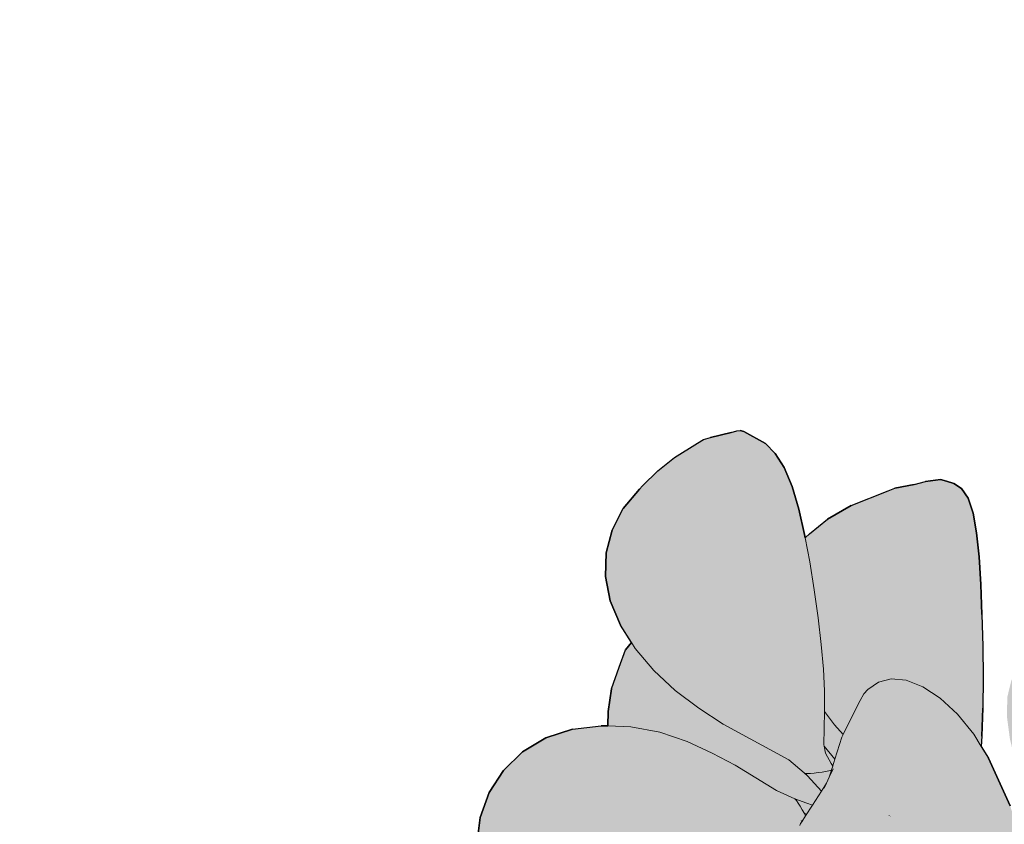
# Model space of a CAD drawing. Header units: millimetres. Extents: x 488786 to 747986, y 25193 to 95000.
# Tile 65 of 127: x 583221 to 583400, y 80795 to 80941. Entities that reach past the tile are written whole.
import ezdxf

# ---------------------------------------------------------------- set-up
doc = ezdxf.new("R2010")
doc.units = ezdxf.units.MM
doc.layers.add('25. 255', color=255, linetype='Continuous')
doc.layers.add('6. FUR1', color=181, linetype='Continuous')
doc.layers.add('7. FUR2', color=241, linetype='Continuous', lineweight=5)

# ---------------------------------------------------------------- blocks, each defined once
blk = doc.blocks.new('YUHIHA_Accessory_Plant_LeafBranch_A_Plan', base_point=(63907.7, -72136.76))
at = {"layer": '25. 255'}
h = blk.add_hatch(color=256, dxfattribs=at)
h.dxf.hatch_style = 1
h.paths.add_polyline_path([(63725.71, -72048.84), (63726.68, -72043.89), (63728.52, -72040.27), (63731.35, -72037.25), (63735.1, -72034.92), (63739.67, -72033.4), (63744.98, -72032.79), (63750.76, -72033.01), (63756.74, -72033.95), (63759.19, -72034.6), (63760.84, -72031.55), (63763.59, -72028.29), (63766.83, -72025.95), (63770.4, -72024.46), (63774.14, -72023.81), (63777.12, -72023.92), (63776.72, -72023.42), (63775.13, -72020.96), (63774.18, -72018.8), (63773.9, -72016.91), (63773.92, -72016.81), (63770.04, -72012.88), (63766.44, -72008.68), (63763.47, -72004.53), (63761.3, -72000.54), (63760.1, -71996.86), (63759.86, -71993.48), (63760.56, -71990.41), (63761.28, -71989.22), (63761.39, -71985.76), (63762.35, -71981.95), (63765.44, -71975.32), (63767.67, -71972.08), (63768.41, -71971.23), (63769.27, -71970.6), (63773.95, -71967.91), (63774.87, -71967.47), (63778.79, -71967.04), (63782.89, -71966.9), (63786.39, -71967.4), (63789.98, -71968.66), (63793.34, -71970.93), (63796.38, -71974.07), (63799.03, -71977.93), (63801.21, -71982.36), (63801.87, -71975.37), (63802.08, -71975.39), (63802.19, -71975.4), (63805.61, -71975.71), (63805.71, -71975.72), (63805.92, -71975.74), (63805.17, -71984.37), (63804.77, -71991.4), (63805.04, -71995.86), (63808.67, -72008.09), (63809.3, -72009.97), (63809.51, -72009.48), (63811.44, -72005.87), (63813.95, -72002.64), (63816.97, -71999.94), (63817.76, -71999.47), (63818.93, -71994.16), (63820.45, -71989.27), (63822.31, -71985.1), (63824.51, -71981.85), (63827.03, -71979.52), (63829.87, -71978.13), (63833.02, -71977.66), (63834.18, -71977.64), (63837.5, -71978.02), (63841.55, -71979.2), (63846.91, -71981.79), (63851.14, -71984.34), (63853.8, -71985.19), (63857.33, -71986.53), (63858.76, -71987.23), (63861, -71989), (63861.58, -71989.85), (63862.71, -71991.67), (63862.82, -71994.03), (63861.95, -71996.87), (63860.19, -72000.16), (63857.59, -72003.87), (63854.21, -72007.94), (63850.39, -72012.06), (63852.45, -72015.22), (63852.98, -72016.38), (63853.39, -72017.64), (63853.37, -72018.16), (63853.59, -72018.31), (63858.07, -72022.38), (63860.48, -72025.19), (63861.5, -72026.2), (63862.52, -72027.59), (63862.79, -72029.24), (63862.57, -72029.85), (63863.98, -72031.46), (63864.29, -72030.93), (63864.08, -72031.58), (63864.19, -72031.71), (63864.26, -72031.51), (63864.24, -72031.77), (63864.28, -72031.8), (63867.02, -72035.69), (63870.98, -72043.66), (63871.37, -72044.87), (63871.47, -72045.39), (63871.42, -72047.69), (63871.16, -72051.22), (63870.45, -72052.57), (63869.07, -72053.72), (63865.6, -72056.5), (63862.96, -72057.88), (63865.53, -72059.61), (63870.12, -72063.38), (63874.31, -72067.59), (63878.06, -72072.19), (63881.34, -72077.13), (63884.13, -72082.37), (63886.16, -72087.29), (63888.32, -72086.45), (63891.72, -72085.55), (63895.22, -72085.17), (63895.54, -72085.18), (63895.89, -72084.81), (63898.24, -72083.06), (63900.63, -72081.95), (63903.07, -72081.53), (63906.36, -72081.99), (63908.11, -72082.5), (63909.15, -72083), (63912.49, -72084.84), (63915.3, -72087.33), (63916.1, -72088), (63918.32, -72078.27), (63922.25, -72058.66), (63923, -72055.37), (63923.72, -72052.63), (63924.45, -72050.48), (63925.27, -72048.92), (63926.21, -72047.98), (63928.1, -72047.54), (63929.74, -72047.76), (63932.4, -72048.93), (63934.04, -72050.06), (63936.54, -72050.7), (63940.18, -72051.81), (63941.38, -72052.24), (63942.63, -72051.9), (63946.13, -72051.01), (63948.77, -72050.78), (63952.53, -72050.67), (63956.47, -72051.3), (63959.56, -72052.65), (63962.21, -72054.73), (63964.29, -72057.49), (63965.68, -72060.85), (63966.28, -72064.73), (63966.16, -72068.96), (63965.41, -72073.33), (63964.1, -72077.63), (63962.32, -72081.69), (63960.3, -72085.51), (63954.82, -72093.93), (63956.19, -72093.52), (63959.26, -72092.71), (63961.72, -72092.21), (63963.59, -72092.06), (63964.9, -72092.32), (63965.68, -72093.03), (63966.13, -72093.77), (63966.4, -72094.84), (63966.68, -72097.84), (63966.59, -72098.26), (63972.52, -72092.69), (63975.41, -72089.65), (63978.29, -72086.39), (63980.6, -72083.48), (63978.84, -72080.28), (63976.76, -72076.93), (63972.37, -72070.23), (63970.36, -72066.95), (63968.66, -72063.75), (63967.31, -72060.82), (63965.61, -72055.3), (63965.44, -72054.42), (63966.48, -72053.11), (63968.5, -72050.98), (63970.2, -72050.17), (63974.89, -72048.91), (63979.17, -72047.99), (63983.66, -72047.62), (63988.26, -72047.94), (63992.54, -72049.31), (63996.3, -72051.61), (63999.35, -72054.75), (64001.51, -72058.62), (64002.58, -72063.13), (64002.68, -72068.05), (64001.91, -72073.15), (64000.37, -72078.21), (64000.11, -72078.86), (63999.53, -72080.09), (64000.28, -72081.02), (64001.66, -72083.79), (64002.22, -72086.64), (64002.34, -72087.36), (64002.03, -72090.18), (64000.73, -72092.9), (63998.37, -72095.41), (63995.18, -72097.65), (63991.36, -72099.58), (63987.13, -72101.12), (63986.16, -72101.36), (63985.42, -72102.49), (63982.5, -72107.54), (63978.94, -72113.92), (63979.99, -72114.06), (63987.26, -72109.6), (63994.26, -72105.13), (63994.46, -72105.01), (63998.39, -72102), (64007.85, -72091.17), (64014.75, -72082.67), (64021.3, -72074.28), (64028.53, -72064.9), (64030.02, -72063.18), (64031.16, -72062.25), (64032.01, -72062.15), (64032.98, -72062.58), (64033.54, -72063.21), (64035.84, -72066.07), (64038.04, -72071.95), (64039.13, -72073.18), (64042.49, -72075.47), (64045.57, -72078.32), (64047.87, -72081.27), (64049.93, -72084.09), (64050.96, -72087), (64051.19, -72088.06), (64051.18, -72091.02), (64050.01, -72093.89), (64047.63, -72096.62), (64043.99, -72099.14), (64039.38, -72101.39), (64034.09, -72103.3), (64028.38, -72104.81), (64022.56, -72105.85), (64016.92, -72106.53), (64001.82, -72107.77), (63996.68, -72109.19), (63996.63, -72109.2), (63983.18, -72114.48), (64011.83, -72118.29), (64016.26, -72117.6), (64017.48, -72117.52), (64021.65, -72117.97), (64022.43, -72117.89), (64022.31, -72117.72), (64021.86, -72116.58), (64021.48, -72115.44), (64022.85, -72110.57), (64024.23, -72109.24), (64026.35, -72108.09), (64032.53, -72105.18), (64036.74, -72103.64), (64041.05, -72102.43), (64045.03, -72101.86), (64048.47, -72101.85), (64051.16, -72102.34), (64052.88, -72103.27), (64053.42, -72104.58), (64053.4, -72105.79), (64052.46, -72108.79), (64055.24, -72106.84), (64058.93, -72104.05), (64062.61, -72101.12), (64066.16, -72098.15), (64069.47, -72095.26), (64075.09, -72090.16), (64077.43, -72088.17), (64079.5, -72086.7), (64081.33, -72085.85), (64084.1, -72085.45), (64085.81, -72085.8), (64086.29, -72086.09), (64087.4, -72087.58), (64089.98, -72090.79), (64092.7, -72095.21), (64094.07, -72098.2), (64095.7, -72102.64), (64096.48, -72107.58), (64096.13, -72111.71), (64094.7, -72115.58), (64092.23, -72119.05), (64088.72, -72121.95), (64084.22, -72124.15), (64079, -72125.65), (64073.34, -72126.48), (64067.51, -72126.64), (64061.78, -72126.16), (64056.26, -72125.29), (64048.24, -72123.34), (64047.63, -72126.21), (64046.51, -72128.36), (64055.28, -72130.25), (64060.56, -72131.89), (64065.73, -72133.83), (64070.51, -72136.31), (64074.72, -72139.24), (64078.17, -72142.55), (64080.69, -72146.17), (64082.09, -72150.01), (64082.42, -72153.99), (64081.74, -72158.01), (64079.87, -72162.56), (64077.43, -72166.35), (64074.24, -72170.04), (64072.2, -72172.12), (64067.52, -72176.04), (64066.39, -72176.62), (64065.8, -72176.88), (64064.08, -72177.78), (64063.12, -72178.25), (64062.59, -72178.17), (64062.21, -72177.55), (64061.86, -72176.06), (64061.02, -72172), (64060.34, -72168.87), (64059.39, -72165.17), (64058.14, -72161.06), (64056.51, -72156.72), (64054.44, -72152.35), (64052.07, -72148.07), (64049.55, -72144.04), (64046.99, -72140.4), (64044.55, -72137.3), (64043.86, -72136.52), (64043.45, -72138.05), (64042.59, -72139.43), (64043.33, -72147.9), (64042.37, -72153.07), (64041.69, -72154.04), (64041.02, -72154.95), (64039.56, -72154.99), (64037.25, -72154.16), (64034.01, -72152.44), (64030.5, -72150.25), (64032.31, -72154.2), (64032.98, -72158.19), (64032.58, -72162.1), (64031.18, -72165.86), (64028.54, -72170.03), (64025.45, -72173.26), (64021.65, -72176.33), (64013.95, -72180.96), (64011.37, -72181.9), (64010.59, -72182.3), (64009.41, -72182.69), (64008.89, -72182.76), (64008.7, -72182.33), (64008.91, -72180.22), (64008.97, -72178.23), (64008.95, -72175.38), (64008.76, -72171.82), (64008.29, -72167.71), (64007.47, -72163.18), (64006.18, -72158.4), (64004.55, -72153.54), (64002.69, -72148.81), (64000.71, -72144.38), (63998.73, -72140.45), (63997.04, -72137.42), (63995.07, -72140.15), (63994.89, -72140.94), (63995.03, -72147.52), (63994.03, -72150.94), (63993.73, -72151.37), (63993.18, -72151.87), (63992.48, -72151.45), (63991.56, -72150.56), (63989.47, -72147.7), (63989.31, -72147.18), (63989.33, -72146.77), (63989.82, -72145.2), (63988.78, -72143.9), (63986.06, -72140.82), (63982.97, -72137.55), (63979.67, -72134.22), (63976.35, -72130.99), (63973.17, -72127.98), (63969.65, -72124.89), (63969.38, -72125.4), (63967.24, -72129.04), (63965.35, -72131.86), (63963.9, -72133.52), (63965.05, -72134.77), (63965.72, -72135.58), (63966.32, -72135.39), (63969.21, -72135.01), (63971.69, -72135.37), (63973.74, -72136.55), (63974.57, -72137.22), (63975.7, -72138.23), (63976.58, -72139.42), (63978.24, -72142.35), (63978.66, -72143.16), (63979.78, -72146.64), (63981.22, -72149.81), (63983.03, -72154.59), (63983.73, -72157.44), (63984.33, -72161.94), (63983.93, -72166.8), (63982.56, -72170.31), (63980.13, -72173.35), (63976.71, -72175.82), (63972.36, -72177.64), (63972.46, -72177.63), (63976.28, -72177.17), (63979.87, -72177.3), (63983.33, -72177.96), (63985.4, -72178.66), (63985.97, -72178.89), (63988.85, -72179.93), (63989.6, -72180.5), (63990.11, -72181.04), (63992.26, -72185.89), (63992.62, -72187.22), (63992.72, -72192.88), (63992.47, -72197.87), (63991.67, -72202.56), (63990.1, -72207.2), (63987.54, -72211.28), (63984.14, -72214.66), (63980.04, -72217.21), (63975.38, -72218.81), (63970.33, -72219.32), (63965.09, -72218.86), (63963.93, -72218.57), (63963.3, -72221.09), (63961.85, -72224.99), (63959.66, -72228.59), (63957.9, -72231.38), (63956.54, -72232.45), (63957.84, -72236), (63958.73, -72240.67), (63958.64, -72245.15), (63957.61, -72249.34), (63955.68, -72253.17), (63952.88, -72256.55), (63949.26, -72259.4), (63948.59, -72259.88), (63945.33, -72261.92), (63941.83, -72263.65), (63937.21, -72265.36), (63936, -72265.74), (63934.7, -72265.86), (63930.83, -72265.95), (63930.8, -72265.95), (63929.76, -72265.99), (63929.18, -72265.95), (63928.51, -72265.65), (63925.14, -72262.69), (63923.84, -72260.56), (63922.75, -72257.7), (63922.08, -72254.04), (63921.74, -72249.76), (63921.68, -72245.01), (63921.69, -72244.41), (63921.64, -72244.45), (63920.76, -72244.97), (63917, -72246.9), (63912.32, -72248.39), (63905.14, -72249.61), (63903.89, -72249.79), (63900.3, -72249.7), (63898.18, -72249.81), (63895.47, -72249.59), (63894.42, -72249.06), (63893.2, -72248.41), (63892.07, -72247.21), (63891.24, -72245.27), (63890.93, -72242.42), (63891.07, -72238.75), (63891.55, -72234.39), (63892.3, -72229.45), (63893.23, -72224.05), (63894.29, -72218.42), (63895.45, -72212.79), (63896.66, -72207.4), (63897.89, -72202.52), (63898.38, -72200.7), (63897.56, -72198.34), (63895.51, -72189.07), (63895.01, -72183.78), (63895.1, -72182.44), (63895.21, -72181.08), (63898.38, -72176.5), (63900.14, -72175.63), (63900.53, -72175.57), (63900.53, -72175.54), (63897.88, -72167.85), (63889.81, -72169.3), (63887.46, -72169.8), (63887.13, -72169.9), (63891.46, -72187.04), (63892.36, -72191.79), (63892.89, -72196.47), (63893.01, -72200.92), (63892.69, -72204.97), (63891.88, -72208.45), (63890.55, -72211.2), (63888.71, -72213.24), (63886.41, -72214.58), (63882.84, -72215.52), (63879.79, -72215.56), (63876.11, -72215.16), (63873.19, -72214.42), (63867.58, -72212.69), (63867.41, -72212.69), (63867.27, -72212.69), (63864.98, -72213.03), (63862.14, -72212.79), (63860.72, -72212.32), (63860.13, -72211.79), (63859.55, -72211.06), (63859.62, -72209.7), (63860.26, -72207.71), (63861.4, -72205.1), (63862.97, -72201.91), (63864.89, -72198.14), (63867.07, -72193.99), (63867.28, -72193.61), (63863.27, -72193.49), (63859.21, -72193.04), (63857.17, -72193.22), (63854.45, -72193.29), (63854.12, -72193.26), (63853.87, -72193.65), (63851.5, -72195.75), (63851.08, -72195.99), (63848.33, -72197.46), (63846.02, -72198), (63844.44, -72200.6), (63842.16, -72202.89), (63839.35, -72204.61), (63837.44, -72205.24), (63843.06, -72209.29), (63844.56, -72210.42), (63845.44, -72211.21), (63845.67, -72211.71), (63845.11, -72212.46), (63844.78, -72212.65), (63841.44, -72214.37), (63839.88, -72214.84), (63834.87, -72215.7), (63833.6, -72216.25), (63833, -72222.09), (63831.95, -72226.14), (63830.3, -72230.11), (63827.93, -72233.54), (63825.01, -72236.28), (63821.7, -72238.21), (63818.18, -72239.21), (63814.6, -72239.14), (63812.02, -72238.4), (63809.41, -72238.87), (63806.29, -72238.68), (63804.02, -72237.95), (63805.73, -72240.16), (63812.43, -72248.34), (63818.77, -72255.81), (63825.12, -72263.21), (63825.95, -72264.36), (63826.06, -72264.96), (63825.29, -72265.73), (63820.81, -72267.34), (63818.81, -72267.67), (63812.58, -72267.89), (63811.57, -72268.13), (63809.97, -72269.01), (63805.49, -72272.72), (63802.38, -72274.47), (63799.9, -72275.27), (63797.43, -72276.12), (63794.16, -72275.99), (63793.76, -72276.78), (63792.27, -72278.19), (63789.42, -72279.54), (63787.02, -72279.97), (63783.04, -72279.99), (63783.47, -72281.89), (63784.25, -72286.17), (63784.75, -72290.17), (63784.89, -72293.77), (63784.62, -72296.92), (63783.91, -72299.59), (63782.7, -72301.76), (63780.95, -72303.39), (63778.81, -72304.8), (63776.78, -72305.68), (63774.33, -72306.27), (63773.51, -72306.44), (63771.32, -72306.44), (63766.92, -72306.62), (63762.95, -72306.45), (63759.35, -72305.74), (63756.9, -72304.96), (63756.14, -72304.58), (63753.26, -72303.03), (63751.05, -72300.7), (63749.53, -72297.69), (63748.74, -72294.09), (63748.73, -72289.98), (63749.53, -72285.46), (63751, -72280.73), (63753.05, -72276), (63755.52, -72271.47), (63758.32, -72267.34), (63761.31, -72263.57), (63769.07, -72254.68), (63770.75, -72251.34), (63770.78, -72251.28), (63768.86, -72248.73), (63768.68, -72247.96), (63769.18, -72247.67), (63770.31, -72247.26), (63772.41, -72246.18), (63774.08, -72240.63), (63773.31, -72240.05), (63773.22, -72239.85), (63772.05, -72241.3), (63769.02, -72245.18), (63767.44, -72249.53), (63765.52, -72254.16), (63763.51, -72258.3), (63761.48, -72261.78), (63759.45, -72264.42), (63757.48, -72266.04), (63755.53, -72266.7), (63753.57, -72266.43), (63752.44, -72266.2), (63750.51, -72265.11), (63750.4, -72265.04), (63750.26, -72265.17), (63746.36, -72267.54), (63742.34, -72269.23), (63738.31, -72270.14), (63734.44, -72270.17), (63730.85, -72269.22), (63727.64, -72267.4), (63724.89, -72264.78), (63722.68, -72261.47), (63721.09, -72257.57), (63719.92, -72253.58), (63719.33, -72250.19), (63718.92, -72245.65), (63718.93, -72244.6), (63719.14, -72243.45), (63720.9, -72240.35), (63721.85, -72240), (63724.62, -72240.39), (63729.75, -72241.76), (63732.06, -72242.48), (63734.25, -72240.99), (63738.38, -72238.41), (63743.03, -72235.7), (63747.97, -72233), (63752.96, -72230.45), (63757.9, -72228.22), (63770.33, -72222.02), (63770.38, -72222.06), (63774.26, -72219), (63780.03, -72213.68), (63786.21, -72207.77), (63778.18, -72209.15), (63776.42, -72212.16), (63774.29, -72215.42), (63772.08, -72218.3), (63769.85, -72220.71), (63767.67, -72222.51), (63765.58, -72223.62), (63763.65, -72223.91), (63761.86, -72223.45), (63761.02, -72223.16), (63759.36, -72222.04), (63756.68, -72219.72), (63755.39, -72218.23), (63754.3, -72216.29), (63753.97, -72215.75), (63750.62, -72216.61), (63745.44, -72217.51), (63740.33, -72217.79), (63735.48, -72217.42), (63731.06, -72216.37), (63727.26, -72214.63), (63724.27, -72212.16), (63722.1, -72209.09), (63720.75, -72205.52), (63720.22, -72201.57), (63720.17, -72201.05), (63720.39, -72196.87), (63721.14, -72193.19), (63721.31, -72192.48), (63723.63, -72185.54), (63724.03, -72184.55), (63726.98, -72180.92), (63727.37, -72181.19), (63727.98, -72181.41), (63730.41, -72184.48), (63732.05, -72186.51), (63734.19, -72189.01), (63736.8, -72191.78), (63739.82, -72194.64), (63743.22, -72197.39), (63746.97, -72199.87), (63750.88, -72202.02), (63754.78, -72203.83), (63755.98, -72204.29), (63757.68, -72203.78), (63766.1, -72201.09), (63770.09, -72199.76), (63773.84, -72198.39), (63771.62, -72197.3), (63768.8, -72195.48), (63766.25, -72193.13), (63765.22, -72191.82), (63763.28, -72192.17), (63759.29, -72192.5), (63755.44, -72192.4), (63751.88, -72191.84), (63748.74, -72190.81), (63746.18, -72189.26), (63744.21, -72187.25), (63742.83, -72184.84), (63742.05, -72182.08), (63741.95, -72181.47), (63741.74, -72178.48), (63742.04, -72175.09), (63743.23, -72170.02), (63744.92, -72165.99), (63745.33, -72165.22), (63745.72, -72164.76), (63746.34, -72164.24), (63748.04, -72163.97), (63749.43, -72164.31), (63749.6, -72164.39), (63749.5, -72163.73), (63749.37, -72161.15), (63749.28, -72161.02), (63748.63, -72159.32), (63748.26, -72156.98), (63748.45, -72155.96), (63749.32, -72154.54), (63749.48, -72154.59), (63749.59, -72154.63), (63749.93, -72155.76), (63751.44, -72161), (63751.46, -72161.04), (63752.43, -72161.83), (63754.96, -72163.32), (63758.06, -72164.6), (63761.7, -72165.54), (63765.7, -72166.16), (63766.37, -72166.21), (63766.71, -72165.76), (63769.61, -72162.7), (63772.16, -72160.44), (63775.08, -72158.31), (63774.35, -72157.25), (63773.39, -72154.63), (63773, -72151.73), (63773.22, -72148.63), (63774.07, -72145.42), (63775.25, -72142.31), (63777.24, -72138.72), (63774.65, -72133.86), (63772.39, -72128.37), (63770.7, -72122.74), (63770.62, -72122.68), (63769.86, -72122.06), (63767.77, -72119.42), (63766.59, -72116.09), (63766.28, -72112.19), (63766.82, -72107.85), (63768.19, -72103.18), (63769.45, -72100.36), (63769.58, -72099.11), (63770.75, -72093.29), (63772.48, -72087.61), (63774.76, -72082.13), (63777.58, -72076.9), (63780.89, -72071.97), (63781.99, -72070.64), (63780.39, -72070.27), (63778.27, -72071.01), (63773.97, -72072.46), (63769.66, -72073.82), (63765.48, -72075.02), (63761.58, -72076), (63758.11, -72076.68), (63755.21, -72077), (63752.87, -72076.91), (63751.09, -72076.37), (63749.84, -72075.35), (63749.36, -72074.54), (63748.65, -72073.13), (63748.23, -72071.07), (63746.23, -72071.83), (63742.68, -72072.93), (63739.55, -72073.55), (63736.86, -72073.6), (63734.62, -72072.98), (63732.53, -72071.86), (63729.79, -72068.96), (63729.38, -72068.3), (63728.47, -72065.06), (63727.35, -72061.75), (63726.07, -72056.71), (63725.77, -72053.56)])
at = {"layer": '6. FUR1'}
for p, q in [((63895.51, -72189.07), (63897.56, -72198.34)), ((63898.38, -72200.7), (63897.56, -72198.34)), ((63897.89, -72202.52), (63898.38, -72200.7)), ((63897.89, -72202.52), (63896.66, -72207.4)), ((63990.1, -72207.2), (63991.67, -72202.56)), ((63895.45, -72212.79), (63896.66, -72207.4)), ((63987.54, -72211.28), (63990.1, -72207.2)), ((63984.14, -72214.66), (63987.54, -72211.28)), ((63894.29, -72218.42), (63895.45, -72212.79)), ((63980.04, -72217.21), (63984.14, -72214.66)), ((63893.23, -72224.05), (63894.29, -72218.42)), ((63975.38, -72218.81), (63980.04, -72217.21)), ((63963.3, -72221.09), (63963.93, -72218.57)), ((63963.93, -72218.57), (63965.09, -72218.86)), ((63970.33, -72219.32), (63965.09, -72218.86)), ((63970.33, -72219.32), (63975.38, -72218.81)), ((63961.85, -72224.99), (63963.3, -72221.09)), ((63893.23, -72224.05), (63892.3, -72229.45)), ((63961.85, -72224.99), (63959.66, -72228.59)), ((63959.66, -72228.59), (63957.9, -72231.38)), ((63892.3, -72229.45), (63891.55, -72234.39)), ((63956.54, -72232.45), (63957.9, -72231.38)), ((63956.54, -72232.45), (63957.84, -72236)), ((63891.55, -72234.39), (63891.07, -72238.75)), ((63958.73, -72240.67), (63957.84, -72236)), ((63891.07, -72238.75), (63890.93, -72242.42)), ((63958.64, -72245.15), (63958.73, -72240.67)), ((63890.93, -72242.42), (63891.24, -72245.27)), ((63891.24, -72245.27), (63892.07, -72247.21)), ((63920.76, -72244.97), (63917, -72246.9)), ((63921.64, -72244.45), (63920.76, -72244.97)), ((63921.64, -72244.45), (63921.69, -72244.41)), ((63921.69, -72244.41), (63921.68, -72245.01)), ((63921.68, -72245.01), (63921.74, -72249.76)), ((63957.61, -72249.34), (63958.64, -72245.15)), ((63912.32, -72248.39), (63917, -72246.9)), ((63892.07, -72247.21), (63893.2, -72248.41)), ((63893.2, -72248.41), (63894.42, -72249.06)), ((63912.32, -72248.39), (63905.14, -72249.61)), ((63894.42, -72249.06), (63895.47, -72249.59)), ((63895.47, -72249.59), (63898.18, -72249.81)), ((63900.3, -72249.7), (63898.18, -72249.81)), ((63900.3, -72249.7), (63903.89, -72249.79)), ((63905.14, -72249.61), (63903.89, -72249.79)), ((63921.74, -72249.76), (63922.08, -72254.04)), ((63955.68, -72253.17), (63957.61, -72249.34)), ((63922.08, -72254.04), (63922.75, -72257.7)), ((63955.68, -72253.17), (63952.88, -72256.55)), ((63922.75, -72257.7), (63923.84, -72260.56)), ((63949.26, -72259.4), (63952.88, -72256.55)), ((63949.26, -72259.4), (63948.59, -72259.88)), ((63925.14, -72262.69), (63923.84, -72260.56)), ((63948.59, -72259.88), (63945.33, -72261.92)), ((63925.14, -72262.69), (63928.51, -72265.65)), ((63945.33, -72261.92), (63941.83, -72263.65)), ((63941.83, -72263.65), (63937.21, -72265.36)), ((63928.51, -72265.65), (63929.18, -72265.95)), ((63929.76, -72265.99), (63929.18, -72265.95)), ((63930.8, -72265.95), (63929.76, -72265.99)), ((63930.83, -72265.95), (63930.8, -72265.95)), ((63930.83, -72265.95), (63934.7, -72265.86)), ((63936, -72265.74), (63934.7, -72265.86)), ((63937.21, -72265.36), (63936, -72265.74))]:
    blk.add_line(p, q, dxfattribs=at)
blk.add_lwpolyline([(63991.67, -72202.56), (63990.1, -72207.2), (63987.54, -72211.28), (63984.14, -72214.66), (63980.04, -72217.21), (63975.38, -72218.81), (63970.33, -72219.32), (63965.09, -72218.86), (63963.93, -72218.57), (63963.3, -72221.09), (63961.85, -72224.99), (63959.66, -72228.59), (63957.9, -72231.38), (63956.54, -72232.45), (63957.84, -72236), (63958.73, -72240.67), (63958.64, -72245.15), (63957.61, -72249.34), (63955.68, -72253.17), (63952.88, -72256.55), (63949.26, -72259.4), (63948.59, -72259.88), (63945.33, -72261.92), (63941.83, -72263.65), (63937.21, -72265.36), (63936, -72265.74), (63934.7, -72265.86), (63930.83, -72265.95), (63930.8, -72265.95), (63929.76, -72265.99), (63929.18, -72265.95), (63928.51, -72265.65), (63925.14, -72262.69), (63923.84, -72260.56), (63922.75, -72257.7), (63922.08, -72254.04), (63921.74, -72249.76), (63921.68, -72245.01), (63921.69, -72244.41), (63921.64, -72244.45), (63920.76, -72244.97), (63917, -72246.9), (63912.32, -72248.39), (63905.14, -72249.61), (63903.89, -72249.79), (63900.3, -72249.7), (63898.18, -72249.81), (63895.47, -72249.59), (63894.42, -72249.06), (63893.2, -72248.41), (63892.07, -72247.21), (63891.24, -72245.27), (63890.93, -72242.42), (63891.07, -72238.75), (63891.55, -72234.39), (63892.3, -72229.45), (63893.23, -72224.05), (63894.29, -72218.42), (63895.45, -72212.79), (63896.66, -72207.4), (63897.89, -72202.52), (63898.38, -72200.7), (63897.56, -72198.34), (63895.51, -72189.07)], dxfattribs=at)
at = {"layer": '7. FUR2'}
for p, q in [((63917.16, -72191.77), (63917.18, -72191.79)), ((63917.22, -72191.82), (63917.21, -72191.8)), ((63917.37, -72191.92), (63917.35, -72191.9)), ((63932.22, -72195.1), (63930.6, -72196.73)), ((63932.22, -72195.1), (63932.21, -72195.06)), ((63933.12, -72194.17), (63932.22, -72195.1)), ((63932.35, -72195.56), (63932.22, -72195.1)), ((63933.4, -72193.9), (63933.12, -72194.17)), ((63933.12, -72194.17), (63933.18, -72194.29)), ((63933.18, -72194.29), (63933.22, -72194.4)), ((63933.4, -72193.9), (63933.63, -72193.59)), ((63930.6, -72196.73), (63928.48, -72198.87)), ((63930.53, -72196.69), (63930.6, -72196.73)), ((63930.6, -72196.73), (63931.51, -72197.26)), ((63932.13, -72195.46), (63932.2, -72195.41)), ((63932.58, -72196.26), (63932.35, -72195.56)), ((63932.82, -72196.97), (63932.58, -72196.26)), ((63933.06, -72197.62), (63932.82, -72196.97)), ((63928.42, -72198.76), (63928.48, -72198.87)), ((63931.51, -72197.26), (63933.49, -72198.48)), ((63933.28, -72198.13), (63933.06, -72197.62)), ((63933.49, -72198.48), (63933.28, -72198.13)), ((63933.49, -72198.48), (63936.42, -72200.65)), ((63926.56, -72201.03), (63927.28, -72200.07)), ((63928.48, -72198.87), (63927.28, -72200.07)), ((63927.28, -72200.07), (63927.88, -72199.28)), ((63928.48, -72198.87), (63930.34, -72202.09)), ((63899.24, -72203.14), (63898.38, -72200.7)), ((63925.52, -72202.86), (63925.87, -72202.24)), ((63925.55, -72202.37), (63926.56, -72201.03)), ((63925.87, -72202.24), (63925.9, -72202.22)), ((63925.9, -72202.22), (63926.56, -72201.03)), ((63925.9, -72202.22), (63926.38, -72202.18)), ((63926.38, -72202.18), (63926.97, -72202.19)), ((63926.97, -72202.19), (63927.63, -72202.22)), ((63927.63, -72202.22), (63928.34, -72202.26)), ((63928.34, -72202.26), (63929.06, -72202.33)), ((63929.06, -72202.33), (63929.73, -72202.41)), ((63930.34, -72202.09), (63930.84, -72202.79)), ((63930.34, -72202.09), (63930.64, -72202.6)), ((63942.82, -72206.77), (63936.42, -72200.65)), ((63899.24, -72203.14), (63901.38, -72207.33)), ((63922.8, -72207.65), (63924.88, -72203.99)), ((63924.88, -72203.99), (63925.5, -72202.9)), ((63924.88, -72203.99), (63926.28, -72206.75)), ((63925.5, -72202.9), (63925.52, -72202.86)), ((63925.69, -72203.41), (63925.5, -72202.9)), ((63925.52, -72202.86), (63925.69, -72203.41)), ((63925.69, -72203.41), (63926.3, -72205.42)), ((63929.73, -72202.41), (63930.26, -72202.49)), ((63930.26, -72202.49), (63930.64, -72202.6)), ((63930.64, -72202.6), (63930.84, -72202.79)), ((63930.84, -72202.79), (63930.85, -72202.86)), ((63933.07, -72205.63), (63930.84, -72202.79)), ((63926.28, -72206.75), (63926.3, -72205.42)), ((63943.38, -72214.51), (63933.07, -72205.63)), ((63901.38, -72207.33), (63903.85, -72210.8)), ((63922.8, -72207.65), (63922.44, -72208.1)), ((63924.88, -72212.87), (63926.28, -72206.96)), ((63926.28, -72206.96), (63926.28, -72206.75)), ((63946.43, -72209.76), (63942.82, -72206.77)), ((63922.44, -72208.1), (63921.02, -72209.96)), ((63922.44, -72208.1), (63923.6, -72210.1)), ((63903.85, -72210.8), (63906.51, -72213.49)), ((63918.16, -72213.47), (63921.02, -72209.96)), ((63923.6, -72210.1), (63924.88, -72212.87)), ((63946.43, -72209.76), (63950.41, -72212.77)), ((63924.8, -72213.23), (63924.88, -72212.87)), ((63950.41, -72212.77), (63954.92, -72215.47)), ((63906.51, -72213.49), (63909.2, -72215.29)), ((63916.35, -72215.14), (63917.25, -72214.5)), ((63917.25, -72214.5), (63918.16, -72213.47)), ((63924.13, -72216.54), (63924.8, -72213.23)), ((63947.1, -72218.26), (63943.38, -72214.51)), ((63909.2, -72215.29), (63911.79, -72216.12)), ((63914.2, -72216.04), (63911.79, -72216.12)), ((63916.35, -72215.14), (63914.2, -72216.04)), ((63924.13, -72216.54), (63923.48, -72220.41)), ((63954.92, -72215.47), (63959.88, -72217.54)), ((63947.1, -72218.26), (63950.6, -72222.26)), ((63959.88, -72217.54), (63963.93, -72218.57)), ((63922.92, -72224.88), (63923.48, -72220.41)), ((63950.6, -72222.26), (63953.64, -72226.65)), ((63922.44, -72229.74), (63922.92, -72224.88)), ((63953.64, -72226.65), (63956.1, -72231.28)), ((63922.07, -72234.84), (63922.44, -72229.74)), ((63956.1, -72231.28), (63956.54, -72232.45)), ((63922.07, -72234.84), (63921.81, -72239.99)), ((63921.81, -72239.99), (63921.69, -72244.41)), ((63930.83, -72265.95), (63933.53, -72265.83))]:
    blk.add_line(p, q, dxfattribs=at)

msp = doc.modelspace()

# ---------------------------------------------------------------- block references
at = {"rotation": 192.1234726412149}
msp.add_blockref('YUHIHA_Accessory_Plant_LeafBranch_A_Plan', (583400, 80744.45), dxfattribs=at)

doc.saveas('drawing.dxf')
